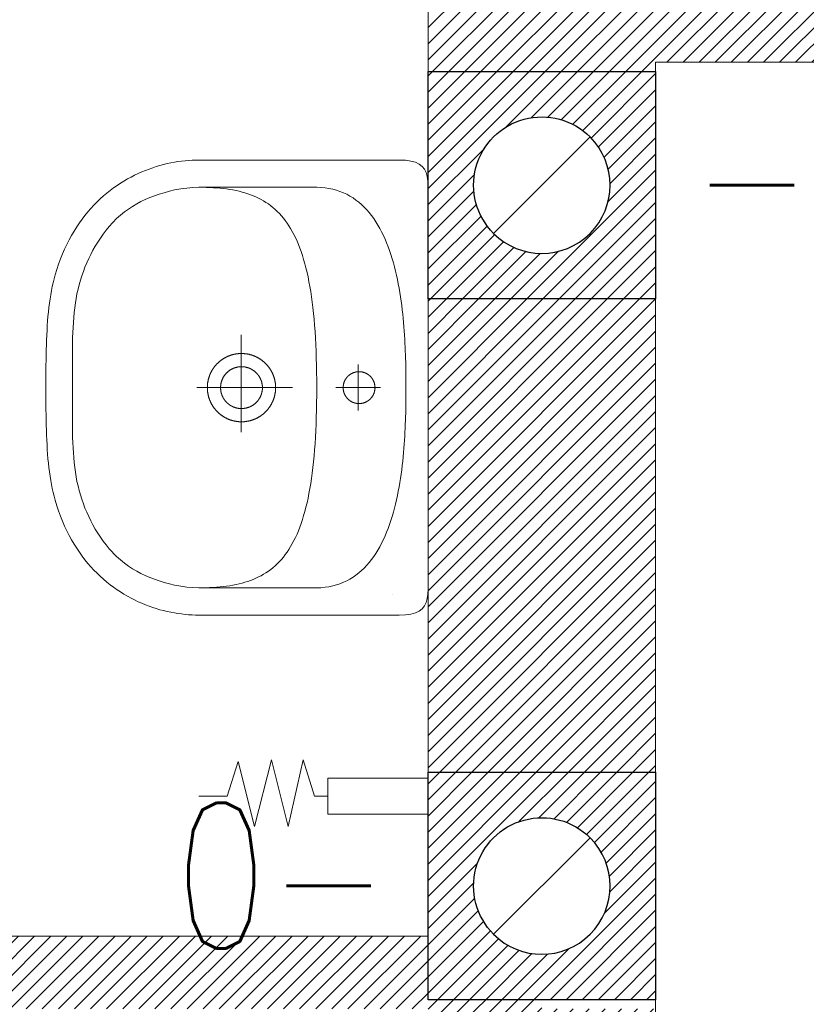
# Model space of a CAD drawing. Header units: inches. Extents: x 27484 to 71626, y -45113 to 39.
# Tile 218 of 256: x 33958 to 34044, y -23012 to -22904. Entities that reach past the tile are written whole.
import ezdxf
from ezdxf.enums import TextEntityAlignment as Align

# ---------------------------------------------------------------- set-up
doc = ezdxf.new("R2010")
doc.units = ezdxf.units.IN
doc.header["$LTSCALE"] = 50
doc.header["$MEASUREMENT"] = 0
for name, color, linetype, lineweight in [('A-ARMATURA', 45, 'Continuous', 5), ('A-SCIANY', 5, 'Continuous', 18), ('A-ść. istn.', 8, 'Continuous', 0)]:
    doc.layers.add(name, color=color, linetype=linetype, lineweight=lineweight)
for name, color, linetype in [('B-IWE', 2, 'Continuous'), ('B-IWE-KAN', 7, 'Continuous'), ('R-MET-IWE', 2, 'Continuous'), ('rz_wentylacja', 10, 'Continuous')]:
    doc.layers.add(name, color=color, linetype=linetype)
doc.styles.get("Standard").update_dxf_attribs({"font": 'romans.shx'})
pattern_1 = [(45, (31560.1443, -34930.5661), (-0.88388348, 0.88388348), [])]

# ---------------------------------------------------------------- blocks, each defined once
blk = doc.blocks.new('A$C3A7D2EB8')
at = {"layer": 'A-ARMATURA'}
for p, q in [((22.71, 16.63), (22.71, 16.63)), ((1.75, 12.95), (1.75, 12.95)), ((2.3, 0.03), (2.3, 0.03)), ((3.75, 0.03), (3.75, 0.03))]:
    blk.add_line(p, q, dxfattribs=at)
for points in [[(-0.01, -21.47), (-0.62, -21.46), (-1.23, -21.46), (-1.83, -21.46), (-2.42, -21.46), (-3, -21.45), (-3.57, -21.44), (-4.14, -21.43), (-4.69, -21.41), (-5.23, -21.39), (-5.77, -21.37), (-6.3, -21.34), (-6.82, -21.31), (-7.33, -21.28), (-7.83, -21.24), (-8.32, -21.19), (-8.8, -21.13), (-9.28, -21.07), (-9.75, -21.01), (-10.21, -20.93), (-10.66, -20.85), (-11.1, -20.76), (-11.53, -20.67), (-11.96, -20.56), (-12.38, -20.45), (-12.38, -20.45), (-12.98, -20.26), (-13.57, -20.07), (-14.14, -19.86), (-14.69, -19.64), (-15.22, -19.41), (-15.74, -19.16), (-16.25, -18.91), (-16.73, -18.64), (-17.2, -18.37), (-17.66, -18.08), (-18.1, -17.78), (-18.52, -17.48), (-18.93, -17.17), (-19.32, -16.85), (-19.7, -16.52), (-20.06, -16.18), (-20.41, -15.84), (-20.75, -15.49), (-21.07, -15.13), (-21.38, -14.77), (-21.67, -14.4), (-21.95, -14.03), (-22.21, -13.65), (-22.46, -13.27), (-22.7, -12.89), (-22.93, -12.5), (-23.14, -12.11), (-23.34, -11.72), (-23.53, -11.32), (-23.71, -10.92), (-23.87, -10.53), (-24.02, -10.13), (-24.16, -9.73), (-24.29, -9.33), (-24.41, -8.93), (-24.52, -8.53), (-24.61, -8.13), (-24.7, -7.73), (-24.77, -7.34), (-24.84, -6.95), (-24.89, -6.56), (-24.93, -6.17), (-24.97, -5.79), (-24.99, -5.41), (-25, -5.03), (-25.01, -4.67), (-25.01, -4.67), (-25.01, 17.36), (-24.98, 18.05), (-24.9, 18.65), (-24.76, 19.14), (-24.57, 19.55), (-24.31, 19.88), (-24, 20.13), (-23.63, 20.32), (-23.19, 20.44), (-22.69, 20.51), (-22.13, 20.53), (-0.01, 20.53), (22.12, 20.53), (22.68, 20.51), (23.18, 20.44), (23.61, 20.32), (23.99, 20.13), (24.3, 19.88), (24.55, 19.55), (24.75, 19.14), (24.88, 18.65), (24.97, 18.05), (24.99, 17.36), (24.99, -4.67), (24.99, -5.03), (24.97, -5.41), (24.95, -5.79), (24.92, -6.17), (24.87, -6.56), (24.82, -6.95), (24.76, -7.34), (24.68, -7.73), (24.6, -8.13), (24.5, -8.53), (24.4, -8.93), (24.28, -9.33), (24.15, -9.73), (24.01, -10.13), (23.86, -10.53), (23.69, -10.92), (23.52, -11.32), (23.33, -11.72), (23.13, -12.11), (22.91, -12.5), (22.69, -12.89), (22.45, -13.27), (22.2, -13.65), (21.93, -14.03), (21.65, -14.4), (21.36, -14.77), (21.05, -15.13), (20.73, -15.49), (20.4, -15.84), (20.05, -16.18), (19.69, -16.52), (19.31, -16.85), (18.91, -17.17), (18.51, -17.48), (18.08, -17.78), (17.64, -18.08), (17.19, -18.37), (16.72, -18.64), (16.23, -18.91), (15.73, -19.16), (15.21, -19.41), (14.67, -19.64), (14.12, -19.86), (13.55, -20.07), (12.97, -20.26), (12.36, -20.45), (12.36, -20.45), (11.94, -20.56), (11.52, -20.67), (11.08, -20.76), (10.64, -20.85), (10.19, -20.93), (9.73, -21.01), (9.26, -21.07), (8.79, -21.13), (8.3, -21.19), (7.81, -21.24), (7.31, -21.28), (6.8, -21.31), (6.28, -21.34), (5.75, -21.37), (5.22, -21.39), (4.67, -21.41), (4.12, -21.43), (3.56, -21.44), (2.99, -21.45), (2.41, -21.46), (1.82, -21.46), (1.22, -21.46), (0.61, -21.46), (-0.01, -21.47)], [(-0.01, -18.53), (0.52, -18.54), (1.05, -18.54), (1.59, -18.54), (2.14, -18.55), (2.69, -18.55), (3.24, -18.55), (3.8, -18.55), (4.36, -18.55), (4.92, -18.54), (5.48, -18.53), (6.04, -18.51), (6.6, -18.48), (7.15, -18.45), (7.69, -18.41), (8.23, -18.36), (8.76, -18.3), (9.28, -18.23), (9.79, -18.15), (10.3, -18.05), (10.8, -17.93), (11.29, -17.81), (11.78, -17.67), (12.27, -17.52), (12.75, -17.35), (13.23, -17.17), (13.7, -16.97), (14.17, -16.76), (14.63, -16.54), (15.08, -16.3), (15.54, -16.04), (15.98, -15.77), (16.42, -15.48), (16.85, -15.17), (17.28, -14.85), (17.71, -14.51), (18.56, -13.69), (18.93, -13.26), (19.28, -12.83), (19.6, -12.39), (19.9, -11.94), (20.17, -11.49), (20.42, -11.02), (20.65, -10.54), (20.87, -10.04), (21.06, -9.53), (21.24, -9), (21.41, -8.46), (21.56, -7.9), (21.7, -7.32), (21.82, -6.65), (21.91, -5.99), (21.97, -5.32), (21.99, -4.64), (21.99, 8.3), (21.98, 8.76), (21.93, 9.21), (21.87, 9.64), (21.78, 10.06), (21.67, 10.46), (21.55, 10.85), (21.39, 11.23), (21.22, 11.6), (21.03, 11.95), (20.83, 12.29), (20.6, 12.61), (20.35, 12.92), (20.09, 13.23), (19.82, 13.51), (19.52, 13.79), (19.22, 14.06), (18.89, 14.31), (18.56, 14.56), (18.21, 14.79), (17.85, 15.01), (17.48, 15.22), (17.09, 15.43), (16.7, 15.62), (16.29, 15.8), (15.88, 15.98), (15.46, 16.14), (15.03, 16.3), (14.59, 16.44), (14.15, 16.58), (13.7, 16.72), (13.25, 16.84), (12.79, 16.95), (12.32, 17.06), (11.86, 17.16), (11.39, 17.26), (10.91, 17.35), (10.44, 17.43), (9.97, 17.5), (9.49, 17.57), (9.02, 17.64), (8.55, 17.69), (8.07, 17.75), (7.61, 17.8), (7.14, 17.84), (6.68, 17.88), (6.22, 17.91), (5.77, 17.94), (5.32, 17.97), (4.88, 17.99), (4.44, 18.01), (4.02, 18.03), (3.6, 18.05), (3.19, 18.06), (2.79, 18.07), (2.4, 18.08), (2.01, 18.08), (1.65, 18.09), (1.29, 18.09), (0.94, 18.09), (0.61, 18.09), (0.3, 18.09), (-0.01, 18.09), (-0.01, 18.09), (-0.31, 18.09), (-0.63, 18.09), (-0.96, 18.09), (-1.3, 18.09), (-1.66, 18.09), (-2.03, 18.08), (-2.41, 18.08), (-2.8, 18.07), (-3.2, 18.06), (-3.61, 18.05), (-4.03, 18.03), (-4.46, 18.01), (-4.89, 17.99), (-5.34, 17.97), (-5.78, 17.94), (-6.24, 17.91), (-6.69, 17.88), (-7.16, 17.84), (-7.62, 17.8), (-8.09, 17.75), (-8.56, 17.69), (-9.03, 17.64), (-9.51, 17.57), (-9.98, 17.5), (-10.46, 17.43), (-10.93, 17.35), (-11.4, 17.26), (-11.87, 17.16), (-12.34, 17.06), (-12.8, 16.95), (-13.26, 16.84), (-13.72, 16.72), (-14.17, 16.58), (-14.61, 16.44), (-15.05, 16.3), (-15.47, 16.14), (-15.9, 15.98), (-16.31, 15.8), (-16.71, 15.62), (-17.11, 15.43), (-17.49, 15.22), (-17.86, 15.01), (-18.23, 14.79), (-18.57, 14.56), (-18.91, 14.31), (-19.23, 14.06), (-19.54, 13.79), (-19.83, 13.51), (-20.11, 13.23), (-20.37, 12.92), (-20.61, 12.61), (-20.84, 12.29), (-21.05, 11.95), (-21.24, 11.6), (-21.41, 11.23), (-21.56, 10.85), (-21.69, 10.46), (-21.8, 10.06), (-21.89, 9.64), (-21.95, 9.21), (-21.99, 8.76), (-22.01, 8.3), (-22.01, 8.3), (-22.01, -4.64), (-21.98, -5.32), (-21.92, -5.99), (-21.84, -6.65), (-21.72, -7.32), (-21.58, -7.9), (-21.42, -8.46), (-21.26, -9), (-21.08, -9.53), (-20.88, -10.04), (-20.67, -10.54), (-20.44, -11.02), (-20.19, -11.49), (-19.91, -11.94), (-19.62, -12.39), (-19.3, -12.83), (-18.95, -13.26), (-18.58, -13.69), (-17.72, -14.51), (-17.3, -14.85), (-16.87, -15.17), (-16.44, -15.48), (-16, -15.77), (-15.55, -16.04), (-15.1, -16.3), (-14.64, -16.54), (-14.18, -16.76), (-13.72, -16.97), (-13.24, -17.17), (-12.77, -17.35), (-12.29, -17.52), (-11.8, -17.67), (-11.31, -17.81), (-10.81, -17.93), (-10.31, -18.05), (-9.81, -18.15), (-9.3, -18.23), (-8.78, -18.3), (-8.25, -18.36), (-7.71, -18.41), (-7.16, -18.45), (-6.61, -18.48), (-6.06, -18.51), (-5.5, -18.53), (-4.94, -18.54), (-4.38, -18.55), (-3.82, -18.55), (-3.26, -18.55), (-2.7, -18.55), (-2.15, -18.55), (-1.61, -18.54), (-1.06, -18.54), (-0.53, -18.54)], [(1.75, 12.94), (1.75, 12.97), (1.75, 12.99), (1.75, 13.01), (1.75, 13.04), (1.75, 13.06), (1.74, 13.08), (1.74, 13.11), (1.74, 13.13), (1.74, 13.15), (1.74, 13.17), (1.73, 13.2), (1.73, 13.22), (1.72, 13.24), (1.72, 13.26), (1.72, 13.29), (1.71, 13.31), (1.71, 13.33), (1.7, 13.35), (1.7, 13.38), (1.69, 13.4), (1.68, 13.42), (1.68, 13.44), (1.67, 13.46), (1.66, 13.49), (1.66, 13.51), (1.65, 13.53), (1.64, 13.55), (1.63, 13.57), (1.63, 13.59), (1.62, 13.61), (1.61, 13.64), (1.6, 13.66), (1.59, 13.68), (1.58, 13.7), (1.57, 13.72), (1.56, 13.74), (1.55, 13.76), (1.54, 13.78), (1.53, 13.8), (1.52, 13.82), (1.5, 13.84), (1.49, 13.86), (1.48, 13.88), (1.47, 13.9), (1.46, 13.92), (1.44, 13.94), (1.43, 13.96), (1.42, 13.97), (1.4, 13.99), (1.39, 14.01), (1.38, 14.03), (1.36, 14.05), (1.35, 14.06), (1.33, 14.08), (1.32, 14.1), (1.3, 14.12), (1.29, 14.13), (1.27, 14.15), (1.25, 14.17), (1.24, 14.18), (1.22, 14.2), (1.21, 14.21), (1.19, 14.23), (1.17, 14.25), (1.16, 14.26), (1.14, 14.28), (1.12, 14.29), (1.1, 14.31), (1.08, 14.32), (1.07, 14.33), (1.05, 14.35), (1.03, 14.36), (1.01, 14.37), (0.99, 14.39), (0.97, 14.4), (0.95, 14.41), (0.94, 14.43), (0.92, 14.44), (0.9, 14.45), (0.88, 14.46), (0.86, 14.47), (0.84, 14.48), (0.82, 14.49), (0.8, 14.51), (0.78, 14.52), (0.76, 14.53), (0.73, 14.54), (0.71, 14.54), (0.69, 14.55), (0.67, 14.56), (0.65, 14.57), (0.63, 14.58), (0.61, 14.59), (0.59, 14.6), (0.56, 14.6), (0.54, 14.61), (0.52, 14.62), (0.5, 14.62), (0.48, 14.63), (0.45, 14.64), (0.43, 14.64), (0.41, 14.65), (0.39, 14.65), (0.37, 14.66), (0.34, 14.66), (0.32, 14.67), (0.3, 14.67), (0.28, 14.68), (0.25, 14.68), (0.23, 14.68), (0.21, 14.68), (0.18, 14.69), (0.16, 14.69), (0.14, 14.69), (0.12, 14.69), (0.09, 14.69), (0.07, 14.7), (0.05, 14.7), (0.02, 14.7), (0, 14.7), (-0.02, 14.7), (-0.04, 14.7), (-0.07, 14.7), (-0.09, 14.69), (-0.11, 14.69), (-0.14, 14.69), (-0.16, 14.69), (-0.18, 14.69), (-0.2, 14.69), (-0.23, 14.68), (-0.25, 14.68), (-0.27, 14.68), (-0.29, 14.67), (-0.32, 14.67), (-0.34, 14.66), (-0.36, 14.66), (-0.38, 14.65), (-0.41, 14.65), (-0.43, 14.64), (-0.45, 14.64), (-0.47, 14.63), (-0.5, 14.63), (-0.52, 14.62), (-0.54, 14.61), (-0.56, 14.6), (-0.58, 14.6), (-0.6, 14.59), (-0.63, 14.58), (-0.65, 14.57), (-0.67, 14.56), (-0.69, 14.56), (-0.71, 14.55), (-0.73, 14.54), (-0.75, 14.53), (-0.77, 14.52), (-0.79, 14.51), (-0.81, 14.5), (-0.83, 14.49), (-0.85, 14.47), (-0.87, 14.46), (-0.89, 14.45), (-0.91, 14.44), (-0.93, 14.43), (-0.95, 14.42), (-0.97, 14.4), (-0.99, 14.39), (-1.01, 14.38), (-1.03, 14.36), (-1.05, 14.35), (-1.06, 14.34), (-1.08, 14.32), (-1.1, 14.31), (-1.12, 14.29), (-1.13, 14.28), (-1.15, 14.26), (-1.17, 14.25), (-1.19, 14.23), (-1.2, 14.22), (-1.22, 14.2), (-1.24, 14.19), (-1.25, 14.17), (-1.27, 14.15), (-1.28, 14.14), (-1.3, 14.12), (-1.31, 14.1), (-1.33, 14.09), (-1.34, 14.07), (-1.36, 14.05), (-1.37, 14.03), (-1.39, 14.01), (-1.4, 14), (-1.41, 13.98), (-1.43, 13.96), (-1.44, 13.94), (-1.45, 13.92), (-1.47, 13.9), (-1.48, 13.88), (-1.49, 13.86), (-1.5, 13.84), (-1.51, 13.82), (-1.53, 13.8), (-1.54, 13.78), (-1.55, 13.76), (-1.56, 13.74), (-1.57, 13.72), (-1.58, 13.7), (-1.59, 13.68), (-1.6, 13.66), (-1.61, 13.64), (-1.62, 13.62), (-1.62, 13.6), (-1.63, 13.58), (-1.64, 13.55), (-1.65, 13.53), (-1.66, 13.51), (-1.66, 13.49), (-1.67, 13.47), (-1.68, 13.45), (-1.68, 13.42), (-1.69, 13.4), (-1.7, 13.38), (-1.7, 13.36), (-1.71, 13.34), (-1.71, 13.31), (-1.72, 13.29), (-1.72, 13.27), (-1.72, 13.25), (-1.73, 13.22), (-1.73, 13.2), (-1.73, 13.18), (-1.74, 13.15), (-1.74, 13.13), (-1.74, 13.11), (-1.74, 13.09), (-1.75, 13.06), (-1.75, 13.04), (-1.75, 13.02), (-1.75, 13), (-1.75, 12.97), (-1.75, 12.95), (-1.75, 12.93), (-1.75, 12.9), (-1.75, 12.88), (-1.75, 12.86), (-1.75, 12.83), (-1.74, 12.81), (-1.74, 12.79), (-1.74, 12.77), (-1.74, 12.74), (-1.74, 12.72), (-1.73, 12.7), (-1.73, 12.68), (-1.73, 12.65), (-1.72, 12.63), (-1.72, 12.61), (-1.71, 12.59), (-1.71, 12.56), (-1.7, 12.54), (-1.7, 12.52), (-1.69, 12.5), (-1.68, 12.47), (-1.68, 12.45), (-1.67, 12.43), (-1.67, 12.41), (-1.66, 12.39), (-1.65, 12.37), (-1.64, 12.34), (-1.63, 12.32), (-1.63, 12.3), (-1.62, 12.28), (-1.61, 12.26), (-1.6, 12.24), (-1.59, 12.22), (-1.58, 12.2), (-1.57, 12.18), (-1.56, 12.15), (-1.55, 12.13), (-1.54, 12.11), (-1.53, 12.09), (-1.52, 12.07), (-1.51, 12.05), (-1.49, 12.03), (-1.48, 12.02), (-1.47, 12), (-1.46, 11.98), (-1.44, 11.96), (-1.43, 11.94), (-1.42, 11.92), (-1.4, 11.9), (-1.39, 11.88), (-1.38, 11.87), (-1.36, 11.85), (-1.35, 11.83), (-1.33, 11.81), (-1.32, 11.79), (-1.3, 11.78), (-1.29, 11.76), (-1.27, 11.74), (-1.26, 11.73), (-1.24, 11.71), (-1.22, 11.7), (-1.21, 11.68), (-1.19, 11.66), (-1.17, 11.65), (-1.16, 11.63), (-1.14, 11.62), (-1.12, 11.6), (-1.1, 11.59), (-1.09, 11.57), (-1.07, 11.56), (-1.05, 11.55), (-1.03, 11.53), (-1.01, 11.52), (-0.99, 11.51), (-0.97, 11.49), (-0.96, 11.48), (-0.94, 11.47), (-0.92, 11.46), (-0.9, 11.44), (-0.88, 11.43), (-0.86, 11.42), (-0.84, 11.41), (-0.82, 11.4), (-0.8, 11.39), (-0.78, 11.38), (-0.76, 11.37), (-0.73, 11.36), (-0.71, 11.35), (-0.69, 11.34), (-0.67, 11.33), (-0.65, 11.32), (-0.63, 11.31), (-0.61, 11.31), (-0.59, 11.3), (-0.56, 11.29), (-0.54, 11.28), (-0.52, 11.28), (-0.5, 11.27), (-0.48, 11.26), (-0.46, 11.26), (-0.43, 11.25), (-0.41, 11.25), (-0.39, 11.24), (-0.37, 11.24), (-0.34, 11.23), (-0.32, 11.23), (-0.3, 11.22), (-0.28, 11.22), (-0.25, 11.22), (-0.23, 11.21), (-0.21, 11.21), (-0.19, 11.21), (-0.16, 11.2), (-0.14, 11.2), (-0.12, 11.2), (-0.09, 11.2), (-0.07, 11.2), (-0.05, 11.2), (-0.03, 11.2), (0, 11.2), (0.02, 11.2), (0.04, 11.2), (0.07, 11.2), (0.09, 11.2), (0.11, 11.2), (0.13, 11.2), (0.16, 11.2), (0.18, 11.21), (0.2, 11.21), (0.23, 11.21), (0.25, 11.21), (0.27, 11.22), (0.29, 11.22), (0.32, 11.23), (0.34, 11.23), (0.36, 11.23), (0.38, 11.24), (0.41, 11.24), (0.43, 11.25), (0.45, 11.26), (0.47, 11.26), (0.49, 11.27), (0.52, 11.28), (0.54, 11.28), (0.56, 11.29), (0.58, 11.3), (0.6, 11.3), (0.62, 11.31), (0.65, 11.32), (0.67, 11.33), (0.69, 11.34), (0.71, 11.35), (0.73, 11.36), (0.75, 11.37), (0.77, 11.38), (0.79, 11.39), (0.81, 11.4), (0.83, 11.41), (0.85, 11.42), (0.87, 11.43), (0.89, 11.44), (0.91, 11.45), (0.93, 11.47), (0.95, 11.48), (0.97, 11.49), (0.99, 11.5), (1.01, 11.52), (1.03, 11.53), (1.04, 11.54), (1.06, 11.56), (1.08, 11.57), (1.1, 11.59), (1.12, 11.6), (1.13, 11.61), (1.15, 11.63), (1.17, 11.65), (1.19, 11.66), (1.2, 11.68), (1.22, 11.69), (1.24, 11.71), (1.25, 11.72), (1.27, 11.74), (1.28, 11.76), (1.3, 11.77), (1.31, 11.79), (1.33, 11.81), (1.34, 11.83), (1.36, 11.84), (1.37, 11.86), (1.39, 11.88), (1.4, 11.9), (1.41, 11.92), (1.43, 11.94), (1.44, 11.95), (1.45, 11.97), (1.47, 11.99), (1.48, 12.01), (1.49, 12.03), (1.5, 12.05), (1.51, 12.07), (1.53, 12.09), (1.54, 12.11), (1.55, 12.13), (1.56, 12.15), (1.57, 12.17), (1.58, 12.19), (1.59, 12.21), (1.6, 12.23), (1.61, 12.25), (1.62, 12.28), (1.62, 12.3), (1.63, 12.32), (1.64, 12.34), (1.65, 12.36), (1.66, 12.38), (1.66, 12.4), (1.67, 12.43), (1.68, 12.45), (1.68, 12.47), (1.69, 12.49), (1.7, 12.51), (1.7, 12.54), (1.71, 12.56), (1.71, 12.58), (1.72, 12.6), (1.72, 12.63), (1.72, 12.65), (1.73, 12.67), (1.73, 12.69), (1.73, 12.72), (1.74, 12.74), (1.74, 12.76), (1.74, 12.78), (1.74, 12.81), (1.75, 12.83), (1.75, 12.85), (1.75, 12.88), (1.75, 12.9), (1.75, 12.92), (1.75, 12.94)], [(3.75, 0.02), (3.75, 0.06), (3.75, 0.09), (3.75, 0.12), (3.75, 0.16), (3.75, 0.19), (3.74, 0.22), (3.74, 0.26), (3.74, 0.29), (3.74, 0.32), (3.74, 0.36), (3.73, 0.39), (3.73, 0.42), (3.73, 0.46), (3.72, 0.49), (3.72, 0.52), (3.71, 0.56), (3.71, 0.59), (3.7, 0.62), (3.7, 0.66), (3.69, 0.69), (3.68, 0.72), (3.68, 0.76), (3.67, 0.79), (3.66, 0.82), (3.66, 0.85), (3.65, 0.89), (3.64, 0.92), (3.63, 0.95), (3.63, 0.99), (3.62, 1.02), (3.61, 1.05), (3.6, 1.08), (3.59, 1.11), (3.58, 1.15), (3.57, 1.18), (3.56, 1.21), (3.55, 1.24), (3.54, 1.27), (3.53, 1.31), (3.51, 1.34), (3.5, 1.37), (3.49, 1.4), (3.48, 1.43), (3.46, 1.46), (3.45, 1.49), (3.44, 1.52), (3.42, 1.55), (3.41, 1.59), (3.4, 1.62), (3.38, 1.65), (3.37, 1.68), (3.35, 1.71), (3.34, 1.74), (3.32, 1.77), (3.31, 1.8), (3.29, 1.83), (3.27, 1.85), (3.26, 1.88), (3.24, 1.91), (3.22, 1.94), (3.21, 1.97), (3.19, 2), (3.17, 2.03), (3.15, 2.06), (3.14, 2.08), (3.12, 2.11), (3.1, 2.14), (3.08, 2.17), (3.06, 2.19), (3.04, 2.22), (3.02, 2.25), (3, 2.28), (2.98, 2.3), (2.96, 2.33), (2.94, 2.36), (2.92, 2.38), (2.9, 2.41), (2.88, 2.43), (2.85, 2.46), (2.83, 2.49), (2.81, 2.51), (2.79, 2.54), (2.76, 2.56), (2.74, 2.59), (2.72, 2.61), (2.7, 2.63), (2.67, 2.66), (2.65, 2.68), (2.63, 2.71), (2.6, 2.73), (2.58, 2.75), (2.55, 2.77), (2.53, 2.8), (2.5, 2.82), (2.48, 2.84), (2.45, 2.86), (2.43, 2.89), (2.4, 2.91), (2.38, 2.93), (2.35, 2.95), (2.32, 2.97), (2.3, 2.99), (2.27, 3.01), (2.24, 3.03), (2.22, 3.05), (2.19, 3.07), (2.16, 3.09), (2.13, 3.11), (2.11, 3.13), (2.08, 3.15), (2.05, 3.17), (2.02, 3.19), (1.99, 3.2), (1.97, 3.22), (1.94, 3.24), (1.91, 3.26), (1.88, 3.27), (1.85, 3.29), (1.82, 3.31), (1.79, 3.32), (1.76, 3.34), (1.73, 3.35), (1.7, 3.37), (1.67, 3.38), (1.64, 3.4), (1.61, 3.41), (1.58, 3.43), (1.55, 3.44), (1.52, 3.46), (1.49, 3.47), (1.46, 3.48), (1.43, 3.49), (1.4, 3.51), (1.37, 3.52), (1.33, 3.53), (1.3, 3.54), (1.27, 3.56), (1.24, 3.57), (1.21, 3.58), (1.18, 3.59), (1.14, 3.6), (1.11, 3.61), (1.08, 3.62), (1.05, 3.63), (1.02, 3.64), (0.98, 3.65), (0.95, 3.65), (0.92, 3.66), (0.89, 3.67), (0.85, 3.68), (0.82, 3.69), (0.79, 3.69), (0.75, 3.7), (0.72, 3.71), (0.69, 3.71), (0.66, 3.72), (0.62, 3.73), (0.59, 3.73), (0.56, 3.74), (0.52, 3.74), (0.49, 3.75), (0.46, 3.75), (0.42, 3.75), (0.39, 3.76), (0.36, 3.76), (0.32, 3.76), (0.29, 3.77), (0.26, 3.77), (0.22, 3.77), (0.19, 3.77), (0.16, 3.77), (0.12, 3.78), (0.09, 3.78), (0.05, 3.78), (0.02, 3.78), (-0.01, 3.78), (-0.05, 3.78), (-0.08, 3.78), (-0.11, 3.78), (-0.15, 3.77), (-0.18, 3.77), (-0.21, 3.77), (-0.25, 3.77), (-0.28, 3.77), (-0.31, 3.76), (-0.35, 3.76), (-0.38, 3.76), (-0.41, 3.75), (-0.45, 3.75), (-0.48, 3.75), (-0.51, 3.74), (-0.55, 3.74), (-0.58, 3.73), (-0.61, 3.73), (-0.65, 3.72), (-0.68, 3.72), (-0.71, 3.71), (-0.75, 3.7), (-0.78, 3.7), (-0.81, 3.69), (-0.84, 3.68), (-0.88, 3.67), (-0.91, 3.67), (-0.94, 3.66), (-0.97, 3.65), (-1.01, 3.64), (-1.04, 3.63), (-1.07, 3.62), (-1.1, 3.61), (-1.14, 3.6), (-1.17, 3.59), (-1.2, 3.58), (-1.23, 3.57), (-1.26, 3.56), (-1.29, 3.55), (-1.33, 3.54), (-1.36, 3.52), (-1.39, 3.51), (-1.42, 3.5), (-1.45, 3.49), (-1.48, 3.47), (-1.51, 3.46), (-1.54, 3.45), (-1.57, 3.43), (-1.6, 3.42), (-1.63, 3.4), (-1.66, 3.39), (-1.69, 3.37), (-1.72, 3.36), (-1.75, 3.34), (-1.78, 3.33), (-1.81, 3.31), (-1.84, 3.29), (-1.87, 3.28), (-1.9, 3.26), (-1.93, 3.24), (-1.96, 3.23), (-1.99, 3.21), (-2.01, 3.19), (-2.04, 3.17), (-2.07, 3.15), (-2.1, 3.13), (-2.13, 3.12), (-2.15, 3.1), (-2.18, 3.08), (-2.21, 3.06), (-2.24, 3.04), (-2.26, 3.02), (-2.29, 3), (-2.32, 2.98), (-2.34, 2.96), (-2.37, 2.93), (-2.39, 2.91), (-2.42, 2.89), (-2.45, 2.87), (-2.47, 2.85), (-2.5, 2.83), (-2.52, 2.8), (-2.55, 2.78), (-2.57, 2.76), (-2.59, 2.73), (-2.62, 2.71), (-2.64, 2.69), (-2.67, 2.66), (-2.69, 2.64), (-2.71, 2.62), (-2.74, 2.59), (-2.76, 2.57), (-2.78, 2.54), (-2.8, 2.52), (-2.83, 2.49), (-2.85, 2.47), (-2.87, 2.44), (-2.89, 2.42), (-2.91, 2.39), (-2.93, 2.36), (-2.95, 2.34), (-2.97, 2.31), (-3, 2.28), (-3.02, 2.26), (-3.03, 2.23), (-3.05, 2.2), (-3.07, 2.18), (-3.09, 2.15), (-3.11, 2.12), (-3.13, 2.09), (-3.15, 2.06), (-3.17, 2.04), (-3.18, 2.01), (-3.2, 1.98), (-3.22, 1.95), (-3.24, 1.92), (-3.25, 1.89), (-3.27, 1.86), (-3.29, 1.83), (-3.3, 1.8), (-3.32, 1.77), (-3.33, 1.74), (-3.35, 1.71), (-3.36, 1.68), (-3.38, 1.65), (-3.39, 1.62), (-3.41, 1.59), (-3.42, 1.56), (-3.43, 1.53), (-3.45, 1.5), (-3.46, 1.47), (-3.47, 1.44), (-3.49, 1.41), (-3.5, 1.38), (-3.51, 1.35), (-3.52, 1.31), (-3.53, 1.28), (-3.54, 1.25), (-3.56, 1.22), (-3.57, 1.19), (-3.58, 1.16), (-3.59, 1.12), (-3.6, 1.09), (-3.61, 1.06), (-3.61, 1.03), (-3.62, 0.99), (-3.63, 0.96), (-3.64, 0.93), (-3.65, 0.9), (-3.66, 0.86), (-3.66, 0.83), (-3.67, 0.8), (-3.68, 0.77), (-3.68, 0.73), (-3.69, 0.7), (-3.7, 0.67), (-3.7, 0.63), (-3.71, 0.6), (-3.71, 0.57), (-3.72, 0.53), (-3.72, 0.5), (-3.72, 0.47), (-3.73, 0.43), (-3.73, 0.4), (-3.73, 0.37), (-3.74, 0.33), (-3.74, 0.3), (-3.74, 0.27), (-3.74, 0.23), (-3.75, 0.2), (-3.75, 0.17), (-3.75, 0.13), (-3.75, 0.1), (-3.75, 0.07), (-3.75, 0.03), (-3.75, 0), (-3.75, -0.04), (-3.75, -0.07), (-3.75, -0.1), (-3.75, -0.14), (-3.74, -0.17), (-3.74, -0.2), (-3.74, -0.24), (-3.74, -0.27), (-3.74, -0.3), (-3.73, -0.34), (-3.73, -0.37), (-3.73, -0.4), (-3.72, -0.44), (-3.72, -0.47), (-3.71, -0.5), (-3.71, -0.54), (-3.7, -0.57), (-3.7, -0.6), (-3.69, -0.64), (-3.68, -0.67), (-3.68, -0.7), (-3.67, -0.73), (-3.66, -0.77), (-3.66, -0.8), (-3.65, -0.83), (-3.64, -0.87), (-3.63, -0.9), (-3.63, -0.93), (-3.62, -0.96), (-3.61, -1), (-3.6, -1.03), (-3.59, -1.06), (-3.58, -1.09), (-3.57, -1.12), (-3.56, -1.16), (-3.55, -1.19), (-3.54, -1.22), (-3.53, -1.25), (-3.51, -1.28), (-3.5, -1.31), (-3.49, -1.35), (-3.48, -1.38), (-3.46, -1.41), (-3.45, -1.44), (-3.44, -1.47), (-3.43, -1.5), (-3.41, -1.53), (-3.4, -1.56), (-3.38, -1.59), (-3.37, -1.62), (-3.35, -1.65), (-3.34, -1.68), (-3.32, -1.71), (-3.31, -1.74), (-3.29, -1.77), (-3.27, -1.8), (-3.26, -1.83), (-3.24, -1.86), (-3.22, -1.89), (-3.21, -1.92), (-3.19, -1.94), (-3.17, -1.97), (-3.15, -2), (-3.14, -2.03), (-3.12, -2.06), (-3.1, -2.09), (-3.08, -2.11), (-3.06, -2.14), (-3.04, -2.17), (-3.02, -2.19), (-3, -2.22), (-2.98, -2.25), (-2.96, -2.28), (-2.94, -2.3), (-2.92, -2.33), (-2.9, -2.35), (-2.88, -2.38), (-2.85, -2.41), (-2.83, -2.43), (-2.81, -2.46), (-2.79, -2.48), (-2.77, -2.51), (-2.74, -2.53), (-2.72, -2.55), (-2.7, -2.58), (-2.67, -2.6), (-2.65, -2.63), (-2.63, -2.65), (-2.6, -2.67), (-2.58, -2.7), (-2.55, -2.72), (-2.53, -2.74), (-2.5, -2.77), (-2.48, -2.79), (-2.45, -2.81), (-2.43, -2.83), (-2.4, -2.85), (-2.38, -2.87), (-2.35, -2.9), (-2.32, -2.92), (-2.3, -2.94), (-2.27, -2.96), (-2.24, -2.98), (-2.22, -3), (-2.19, -3.02), (-2.16, -3.04), (-2.13, -3.06), (-2.11, -3.08), (-2.08, -3.09), (-2.05, -3.11), (-2.02, -3.13), (-1.99, -3.15), (-1.97, -3.17), (-1.94, -3.18), (-1.91, -3.2), (-1.88, -3.22), (-1.85, -3.23), (-1.82, -3.25), (-1.79, -3.27), (-1.76, -3.28), (-1.73, -3.3), (-1.7, -3.31), (-1.67, -3.33), (-1.64, -3.34), (-1.61, -3.36), (-1.58, -3.37), (-1.55, -3.39), (-1.52, -3.4), (-1.49, -3.41), (-1.46, -3.43), (-1.43, -3.44), (-1.4, -3.45), (-1.37, -3.47), (-1.33, -3.48), (-1.3, -3.49), (-1.27, -3.5), (-1.24, -3.51), (-1.21, -3.52), (-1.18, -3.53), (-1.14, -3.54), (-1.11, -3.55), (-1.08, -3.56), (-1.05, -3.57), (-1.02, -3.58), (-0.98, -3.59), (-0.95, -3.6), (-0.92, -3.61), (-0.89, -3.62), (-0.85, -3.62), (-0.82, -3.63), (-0.79, -3.64), (-0.75, -3.65), (-0.72, -3.65), (-0.69, -3.66), (-0.66, -3.66), (-0.62, -3.67), (-0.59, -3.68), (-0.56, -3.68), (-0.52, -3.69), (-0.49, -3.69), (-0.46, -3.69), (-0.42, -3.7), (-0.39, -3.7), (-0.36, -3.71), (-0.32, -3.71), (-0.29, -3.71), (-0.26, -3.71), (-0.22, -3.72), (-0.19, -3.72), (-0.16, -3.72), (-0.12, -3.72), (-0.09, -3.72), (-0.06, -3.72), (-0.02, -3.72), (0.01, -3.72), (0.05, -3.72), (0.08, -3.72), (0.11, -3.72), (0.15, -3.72), (0.18, -3.72), (0.21, -3.72), (0.25, -3.71), (0.28, -3.71), (0.31, -3.71), (0.35, -3.71), (0.38, -3.7), (0.41, -3.7), (0.45, -3.7), (0.48, -3.69), (0.51, -3.69), (0.55, -3.68), (0.58, -3.68), (0.61, -3.67), (0.65, -3.67), (0.68, -3.66), (0.71, -3.65), (0.75, -3.65), (0.78, -3.64), (0.81, -3.63), (0.84, -3.63), (0.88, -3.62), (0.91, -3.61), (0.94, -3.6), (0.97, -3.59), (1.01, -3.59), (1.04, -3.58), (1.07, -3.57), (1.1, -3.56), (1.13, -3.55), (1.17, -3.54), (1.2, -3.53), (1.23, -3.52), (1.26, -3.5), (1.29, -3.49), (1.33, -3.48), (1.36, -3.47), (1.39, -3.46), (1.42, -3.44), (1.45, -3.43), (1.48, -3.42), (1.51, -3.4), (1.54, -3.39), (1.57, -3.38), (1.6, -3.36), (1.63, -3.35), (1.66, -3.33), (1.69, -3.32), (1.72, -3.3), (1.75, -3.29), (1.78, -3.27), (1.81, -3.26), (1.84, -3.24), (1.87, -3.22), (1.9, -3.21), (1.93, -3.19), (1.96, -3.17), (1.99, -3.15), (2.01, -3.14), (2.04, -3.12), (2.07, -3.1), (2.1, -3.08), (2.13, -3.06), (2.15, -3.04), (2.18, -3.02), (2.21, -3), (2.24, -2.98), (2.26, -2.96), (2.29, -2.94), (2.32, -2.92), (2.34, -2.9), (2.37, -2.88), (2.39, -2.86), (2.42, -2.84), (2.44, -2.82), (2.47, -2.79), (2.5, -2.77), (2.52, -2.75), (2.55, -2.73), (2.57, -2.7), (2.59, -2.68), (2.62, -2.66), (2.64, -2.63), (2.67, -2.61), (2.69, -2.59), (2.71, -2.56), (2.74, -2.54), (2.76, -2.51), (2.78, -2.49), (2.8, -2.46), (2.83, -2.44), (2.85, -2.41), (2.87, -2.39), (2.89, -2.36), (2.91, -2.34), (2.93, -2.31), (2.95, -2.28), (2.97, -2.26), (2.99, -2.23), (3.01, -2.2), (3.03, -2.18), (3.05, -2.15), (3.07, -2.12), (3.09, -2.09), (3.11, -2.07), (3.13, -2.04), (3.15, -2.01), (3.17, -1.98), (3.18, -1.95), (3.2, -1.92), (3.22, -1.9), (3.24, -1.87), (3.25, -1.84), (3.27, -1.81), (3.29, -1.78), (3.3, -1.75), (3.32, -1.72), (3.33, -1.69), (3.35, -1.66), (3.36, -1.63), (3.38, -1.6), (3.39, -1.57), (3.41, -1.54), (3.42, -1.51), (3.43, -1.48), (3.45, -1.45), (3.46, -1.42), (3.47, -1.39), (3.49, -1.35), (3.5, -1.32), (3.51, -1.29), (3.52, -1.26), (3.53, -1.23), (3.54, -1.2), (3.56, -1.17), (3.57, -1.13), (3.58, -1.1), (3.59, -1.07), (3.6, -1.04), (3.61, -1), (3.61, -0.97), (3.62, -0.94), (3.63, -0.91), (3.64, -0.88), (3.65, -0.84), (3.66, -0.81), (3.66, -0.78), (3.67, -0.74), (3.68, -0.71), (3.68, -0.68), (3.69, -0.65), (3.7, -0.61), (3.7, -0.58), (3.71, -0.55), (3.71, -0.51), (3.72, -0.48), (3.72, -0.45), (3.72, -0.41), (3.73, -0.38), (3.73, -0.35), (3.73, -0.31), (3.74, -0.28), (3.74, -0.25), (3.74, -0.21), (3.74, -0.18), (3.75, -0.15), (3.75, -0.11), (3.75, -0.08), (3.75, -0.05), (3.75, -0.01), (3.75, 0.02)], [(2.3, 0.02), (2.3, 0.05), (2.3, 0.08), (2.3, 0.1), (2.3, 0.13), (2.3, 0.16), (2.29, 0.18), (2.29, 0.21), (2.29, 0.23), (2.29, 0.26), (2.29, 0.29), (2.28, 0.31), (2.28, 0.34), (2.27, 0.36), (2.27, 0.39), (2.27, 0.42), (2.26, 0.44), (2.26, 0.47), (2.25, 0.49), (2.25, 0.52), (2.24, 0.55), (2.23, 0.57), (2.23, 0.6), (2.22, 0.62), (2.21, 0.65), (2.21, 0.67), (2.2, 0.7), (2.19, 0.72), (2.18, 0.75), (2.18, 0.77), (2.17, 0.8), (2.16, 0.82), (2.15, 0.85), (2.14, 0.87), (2.13, 0.9), (2.12, 0.92), (2.11, 0.94), (2.1, 0.97), (2.09, 0.99), (2.08, 1.02), (2.07, 1.04), (2.05, 1.06), (2.04, 1.09), (2.03, 1.11), (2.02, 1.13), (2, 1.16), (1.99, 1.18), (1.98, 1.2), (1.96, 1.22), (1.95, 1.25), (1.94, 1.27), (1.92, 1.29), (1.91, 1.31), (1.89, 1.33), (1.88, 1.36), (1.86, 1.38), (1.85, 1.4), (1.83, 1.42), (1.81, 1.44), (1.8, 1.46), (1.78, 1.48), (1.77, 1.5), (1.75, 1.52), (1.73, 1.54), (1.71, 1.56), (1.7, 1.58), (1.68, 1.6), (1.66, 1.62), (1.64, 1.64), (1.62, 1.66), (1.6, 1.67), (1.59, 1.69), (1.57, 1.71), (1.55, 1.73), (1.53, 1.75), (1.51, 1.76), (1.49, 1.78), (1.47, 1.8), (1.45, 1.81), (1.43, 1.83), (1.41, 1.85), (1.39, 1.86), (1.36, 1.88), (1.34, 1.89), (1.32, 1.91), (1.3, 1.92), (1.28, 1.94), (1.26, 1.95), (1.23, 1.97), (1.21, 1.98), (1.19, 2), (1.17, 2.01), (1.14, 2.02), (1.12, 2.03), (1.1, 2.05), (1.08, 2.06), (1.05, 2.07), (1.03, 2.08), (1.01, 2.1), (0.98, 2.11), (0.96, 2.12), (0.93, 2.13), (0.91, 2.14), (0.89, 2.15), (0.86, 2.16), (0.84, 2.17), (0.81, 2.18), (0.79, 2.19), (0.76, 2.2), (0.74, 2.21), (0.71, 2.21), (0.69, 2.22), (0.66, 2.23), (0.64, 2.24), (0.61, 2.24), (0.59, 2.25), (0.56, 2.26), (0.54, 2.26), (0.51, 2.27), (0.49, 2.28), (0.46, 2.28), (0.43, 2.29), (0.41, 2.29), (0.38, 2.3), (0.36, 2.3), (0.33, 2.3), (0.3, 2.31), (0.28, 2.31), (0.25, 2.31), (0.23, 2.32), (0.2, 2.32), (0.17, 2.32), (0.15, 2.32), (0.12, 2.32), (0.09, 2.33), (0.07, 2.33), (0.04, 2.33), (0.02, 2.33), (-0.01, 2.33), (-0.04, 2.33), (-0.06, 2.33), (-0.09, 2.33), (-0.12, 2.32), (-0.14, 2.32), (-0.17, 2.32), (-0.19, 2.32), (-0.22, 2.32), (-0.25, 2.31), (-0.27, 2.31), (-0.3, 2.31), (-0.32, 2.3), (-0.35, 2.3), (-0.38, 2.3), (-0.4, 2.29), (-0.43, 2.29), (-0.45, 2.28), (-0.48, 2.28), (-0.51, 2.27), (-0.53, 2.26), (-0.56, 2.26), (-0.58, 2.25), (-0.61, 2.25), (-0.63, 2.24), (-0.66, 2.23), (-0.68, 2.22), (-0.71, 2.22), (-0.73, 2.21), (-0.76, 2.2), (-0.78, 2.19), (-0.81, 2.18), (-0.83, 2.17), (-0.86, 2.16), (-0.88, 2.15), (-0.9, 2.14), (-0.93, 2.13), (-0.95, 2.12), (-0.98, 2.11), (-1, 2.1), (-1.02, 2.09), (-1.05, 2.07), (-1.07, 2.06), (-1.09, 2.05), (-1.12, 2.04), (-1.14, 2.02), (-1.16, 2.01), (-1.19, 2), (-1.21, 1.98), (-1.23, 1.97), (-1.25, 1.96), (-1.27, 1.94), (-1.3, 1.93), (-1.32, 1.91), (-1.34, 1.9), (-1.36, 1.88), (-1.38, 1.87), (-1.4, 1.85), (-1.42, 1.83), (-1.44, 1.82), (-1.46, 1.8), (-1.48, 1.78), (-1.5, 1.77), (-1.52, 1.75), (-1.54, 1.73), (-1.56, 1.71), (-1.58, 1.7), (-1.6, 1.68), (-1.62, 1.66), (-1.64, 1.64), (-1.66, 1.62), (-1.67, 1.6), (-1.69, 1.58), (-1.71, 1.57), (-1.73, 1.55), (-1.75, 1.53), (-1.76, 1.51), (-1.78, 1.49), (-1.8, 1.46), (-1.81, 1.44), (-1.83, 1.42), (-1.84, 1.4), (-1.86, 1.38), (-1.87, 1.36), (-1.89, 1.34), (-1.9, 1.32), (-1.92, 1.3), (-1.93, 1.27), (-1.95, 1.25), (-1.96, 1.23), (-1.97, 1.21), (-1.99, 1.18), (-2, 1.16), (-2.01, 1.14), (-2.03, 1.11), (-2.04, 1.09), (-2.05, 1.07), (-2.06, 1.04), (-2.07, 1.02), (-2.09, 1), (-2.1, 0.97), (-2.11, 0.95), (-2.12, 0.93), (-2.13, 0.9), (-2.14, 0.88), (-2.15, 0.85), (-2.16, 0.83), (-2.17, 0.8), (-2.17, 0.78), (-2.18, 0.75), (-2.19, 0.73), (-2.2, 0.7), (-2.21, 0.68), (-2.21, 0.65), (-2.22, 0.63), (-2.23, 0.6), (-2.23, 0.58), (-2.24, 0.55), (-2.25, 0.53), (-2.25, 0.5), (-2.26, 0.47), (-2.26, 0.45), (-2.27, 0.42), (-2.27, 0.4), (-2.27, 0.37), (-2.28, 0.34), (-2.28, 0.32), (-2.28, 0.29), (-2.29, 0.27), (-2.29, 0.24), (-2.29, 0.21), (-2.29, 0.19), (-2.3, 0.16), (-2.3, 0.14), (-2.3, 0.11), (-2.3, 0.08), (-2.3, 0.06), (-2.3, 0.03), (-2.3, 0), (-2.3, -0.02), (-2.3, -0.05), (-2.3, -0.07), (-2.3, -0.1), (-2.29, -0.13), (-2.29, -0.15), (-2.29, -0.18), (-2.29, -0.21), (-2.29, -0.23), (-2.28, -0.26), (-2.28, -0.28), (-2.28, -0.31), (-2.27, -0.34), (-2.27, -0.36), (-2.26, -0.39), (-2.26, -0.41), (-2.25, -0.44), (-2.25, -0.47), (-2.24, -0.49), (-2.23, -0.52), (-2.23, -0.54), (-2.22, -0.57), (-2.21, -0.59), (-2.21, -0.62), (-2.2, -0.64), (-2.19, -0.67), (-2.18, -0.69), (-2.18, -0.72), (-2.17, -0.74), (-2.16, -0.77), (-2.15, -0.79), (-2.14, -0.82), (-2.13, -0.84), (-2.12, -0.87), (-2.11, -0.89), (-2.1, -0.91), (-2.09, -0.94), (-2.08, -0.96), (-2.07, -0.98), (-2.05, -1.01), (-2.04, -1.03), (-2.03, -1.06), (-2.02, -1.08), (-2, -1.1), (-1.99, -1.12), (-1.98, -1.15), (-1.96, -1.17), (-1.95, -1.19), (-1.94, -1.21), (-1.92, -1.24), (-1.91, -1.26), (-1.89, -1.28), (-1.88, -1.3), (-1.86, -1.32), (-1.85, -1.34), (-1.83, -1.36), (-1.82, -1.39), (-1.8, -1.41), (-1.78, -1.43), (-1.77, -1.45), (-1.75, -1.47), (-1.73, -1.49), (-1.71, -1.51), (-1.7, -1.53), (-1.68, -1.55), (-1.66, -1.56), (-1.64, -1.58), (-1.62, -1.6), (-1.61, -1.62), (-1.59, -1.64), (-1.57, -1.66), (-1.55, -1.67), (-1.53, -1.69), (-1.51, -1.71), (-1.49, -1.73), (-1.47, -1.74), (-1.45, -1.76), (-1.43, -1.78), (-1.41, -1.79), (-1.39, -1.81), (-1.37, -1.82), (-1.34, -1.84), (-1.32, -1.85), (-1.3, -1.87), (-1.28, -1.88), (-1.26, -1.9), (-1.24, -1.91), (-1.21, -1.93), (-1.19, -1.94), (-1.17, -1.95), (-1.15, -1.97), (-1.12, -1.98), (-1.1, -1.99), (-1.08, -2.01), (-1.05, -2.02), (-1.03, -2.03), (-1.01, -2.04), (-0.98, -2.05), (-0.96, -2.06), (-0.93, -2.07), (-0.91, -2.09), (-0.89, -2.1), (-0.86, -2.11), (-0.84, -2.11), (-0.81, -2.12), (-0.79, -2.13), (-0.76, -2.14), (-0.74, -2.15), (-0.71, -2.16), (-0.69, -2.17), (-0.66, -2.18), (-0.64, -2.18), (-0.61, -2.19), (-0.59, -2.2), (-0.56, -2.2), (-0.54, -2.21), (-0.51, -2.22), (-0.49, -2.22), (-0.46, -2.23), (-0.43, -2.23), (-0.41, -2.24), (-0.38, -2.24), (-0.36, -2.24), (-0.33, -2.25), (-0.3, -2.25), (-0.28, -2.26), (-0.25, -2.26), (-0.23, -2.26), (-0.2, -2.26), (-0.17, -2.27), (-0.15, -2.27), (-0.12, -2.27), (-0.1, -2.27), (-0.07, -2.27), (-0.04, -2.27), (-0.02, -2.27), (0.01, -2.27), (0.04, -2.27), (0.06, -2.27), (0.09, -2.27), (0.11, -2.27), (0.14, -2.27), (0.17, -2.27), (0.19, -2.26), (0.22, -2.26), (0.25, -2.26), (0.27, -2.26), (0.3, -2.25), (0.32, -2.25), (0.35, -2.25), (0.38, -2.24), (0.4, -2.24), (0.43, -2.23), (0.45, -2.23), (0.48, -2.22), (0.5, -2.22), (0.53, -2.21), (0.56, -2.2), (0.58, -2.2), (0.61, -2.19), (0.63, -2.18), (0.66, -2.18), (0.68, -2.17), (0.71, -2.16), (0.73, -2.15), (0.76, -2.14), (0.78, -2.14), (0.81, -2.13), (0.83, -2.12), (0.86, -2.11), (0.88, -2.1), (0.9, -2.09), (0.93, -2.08), (0.95, -2.07), (0.98, -2.06), (1, -2.04), (1.02, -2.03), (1.05, -2.02), (1.07, -2.01), (1.09, -2), (1.12, -1.98), (1.14, -1.97), (1.16, -1.96), (1.18, -1.94), (1.21, -1.93), (1.23, -1.92), (1.25, -1.9), (1.27, -1.89), (1.3, -1.87), (1.32, -1.86), (1.34, -1.84), (1.36, -1.83), (1.38, -1.81), (1.4, -1.8), (1.42, -1.78), (1.44, -1.76), (1.46, -1.75), (1.48, -1.73), (1.5, -1.71), (1.52, -1.7), (1.54, -1.68), (1.56, -1.66), (1.58, -1.64), (1.6, -1.62), (1.62, -1.61), (1.64, -1.59), (1.66, -1.57), (1.67, -1.55), (1.69, -1.53), (1.71, -1.51), (1.73, -1.49), (1.74, -1.47), (1.76, -1.45), (1.78, -1.43), (1.79, -1.41), (1.81, -1.39), (1.83, -1.37), (1.84, -1.35), (1.86, -1.33), (1.87, -1.31), (1.89, -1.28), (1.9, -1.26), (1.92, -1.24), (1.93, -1.22), (1.95, -1.2), (1.96, -1.17), (1.97, -1.15), (1.99, -1.13), (2, -1.11), (2.01, -1.08), (2.03, -1.06), (2.04, -1.04), (2.05, -1.01), (2.06, -0.99), (2.07, -0.97), (2.09, -0.94), (2.1, -0.92), (2.11, -0.9), (2.12, -0.87), (2.13, -0.85), (2.14, -0.82), (2.15, -0.8), (2.16, -0.77), (2.16, -0.75), (2.17, -0.72), (2.18, -0.7), (2.19, -0.67), (2.2, -0.65), (2.21, -0.62), (2.21, -0.6), (2.22, -0.57), (2.23, -0.55), (2.23, -0.52), (2.24, -0.5), (2.25, -0.47), (2.25, -0.45), (2.26, -0.42), (2.26, -0.39), (2.27, -0.37), (2.27, -0.34), (2.27, -0.32), (2.28, -0.29), (2.28, -0.26), (2.28, -0.24), (2.29, -0.21), (2.29, -0.19), (2.29, -0.16), (2.29, -0.13), (2.3, -0.11), (2.3, -0.08), (2.3, -0.05), (2.3, -0.03), (2.3, 0), (2.3, 0.02)]]:
    blk.add_lwpolyline(points, close=True, dxfattribs=at)
for points in [[(-0.01, 10.39), (-0.01, 15.29)], [(-2.53, 12.86), (2.53, 12.86)], [(-0.01, 8.3), (-0.85, 8.29), (-1.67, 8.28), (-2.47, 8.27), (-3.25, 8.25), (-4.01, 8.22), (-4.75, 8.19), (-5.47, 8.15), (-6.17, 8.11), (-6.85, 8.06), (-7.52, 8), (-8.16, 7.94), (-8.79, 7.87), (-9.39, 7.8), (-9.98, 7.72), (-10.55, 7.63), (-11.11, 7.54), (-11.64, 7.44), (-12.16, 7.34), (-12.66, 7.23), (-13.15, 7.11), (-13.62, 6.99), (-14.07, 6.86), (-14.51, 6.73), (-14.94, 6.59), (-15.34, 6.44), (-15.74, 6.29), (-16.11, 6.13), (-16.48, 5.96), (-16.83, 5.79), (-17.16, 5.61), (-17.48, 5.43), (-17.79, 5.24), (-18.08, 5.04), (-18.37, 4.84), (-18.63, 4.63), (-18.89, 4.41), (-19.13, 4.19), (-19.37, 3.96), (-19.59, 3.73), (-19.79, 3.49), (-19.99, 3.24), (-20.18, 2.98), (-20.35, 2.72), (-20.52, 2.46), (-20.67, 2.18), (-20.82, 1.9), (-20.96, 1.62), (-21.08, 1.32), (-21.2, 1.03), (-21.3, 0.72), (-21.4, 0.41), (-21.49, 0.09), (-21.58, -0.24), (-21.65, -0.57), (-21.72, -0.91), (-21.77, -1.25), (-21.83, -1.61), (-21.87, -1.97), (-21.91, -2.33), (-21.94, -2.7), (-21.97, -3.08), (-21.98, -3.47), (-22, -3.86), (-22.01, -4.26), (-22.01, -4.67)], [(21.99, -4.67), (21.99, -4.26), (21.98, -3.86), (21.97, -3.47), (21.95, -3.08), (21.92, -2.7), (21.89, -2.33), (21.86, -1.97), (21.81, -1.61), (21.76, -1.25), (21.7, -0.91), (21.63, -0.57), (21.56, -0.24), (21.48, 0.09), (21.39, 0.41), (21.29, 0.72), (21.18, 1.03), (21.07, 1.32), (20.94, 1.62), (20.8, 1.9), (20.66, 2.18), (20.5, 2.46), (20.34, 2.72), (20.16, 2.98), (19.98, 3.24), (19.78, 3.49), (19.57, 3.73), (19.35, 3.96), (19.12, 4.19), (18.87, 4.41), (18.62, 4.63), (18.35, 4.84), (18.07, 5.04), (17.77, 5.24), (17.47, 5.43), (17.14, 5.61), (16.81, 5.79), (16.46, 5.96), (16.1, 6.13), (15.72, 6.29), (15.33, 6.44), (14.92, 6.59), (14.5, 6.73), (14.06, 6.86), (13.6, 6.99), (13.14, 7.11), (12.65, 7.23), (12.15, 7.34), (11.63, 7.44), (11.09, 7.54), (10.54, 7.63), (9.97, 7.72), (9.38, 7.8), (8.77, 7.87), (8.14, 7.94), (7.5, 8), (6.84, 8.06), (6.16, 8.11), (5.46, 8.15), (4.74, 8.19), (4, 8.22), (3.24, 8.25), (2.46, 8.27), (1.66, 8.28), (0.83, 8.29), (-0.01, 8.3)], [(0, -4.88), (0, 5.62)], [(4.88, 0), (-5.8, 0)]]:
    blk.add_lwpolyline(points, dxfattribs=at)
blk = doc.blocks.new('A$C1D21525B')
at = {"layer": 'A-ARMATURA'}
blk.add_lwpolyline([(0, 11.01), (0, 12.5), (-3.99, 13.74), (3.32, 15.39), (-3.99, 17.22), (3.32, 19.09), (-3.82, 20.87), (0, 22.08), (0, 25.18)], dxfattribs=at)
blk.add_lwpolyline([(1.99, 0), (-1.99, 0), (-1.99, 11.01), (1.99, 11.01)], close=True, dxfattribs=at)
blk = doc.blocks.new('IWE0W')
at = {"layer": 'B-IWE-KAN'}
blk.add_lwpolyline([(0.8536, 0.8536, -1), (0.1464, 0.1464), (0.8536, 0.8536, 1), (0.1464, 0.1464)], format="xyb", dxfattribs=at)
blk = doc.blocks.new('IWE0W011')
at = {"layer": 'B-IWE'}
blk.add_lwpolyline([(0, 0), (25, 0), (25, 25), (0, 25), (0, 0)], dxfattribs=at)
at = {"xscale": 15, "yscale": 15, "zscale": 15}
blk.add_blockref('IWE0W', (5, 5), dxfattribs=at)
at = {"layer": 'R-MET-IWE', "width": 0.75}
blk.add_attdef('NR', text='', height=9.5, dxfattribs=at).set_placement((12.5, 37), align=Align.MIDDLE)

msp = doc.modelspace()

# ---------------------------------------------------------------- hatches: boundary and pattern name
at = {"layer": 'A-ść. istn.', "ltscale": 0.1}
h = msp.add_hatch(dxfattribs=at)
h.set_pattern_fill('ANSI31', color=256, scale=10)
h.set_pattern_definition(pattern_1)
h.paths.add_polyline_path([(34014.98246, -22896.46968), (34002.48246, -22896.46968), (34002.48246, -22909.96968), (34014.98246, -22909.96968)])
h.paths.add_polyline_path([(34142.48246, -22896.46968), (34014.98246, -22896.46968), (34014.98246, -22909.96968), (34027.48246, -22909.96968), (34027.48246, -22908.96968), (34142.48246, -22908.96968)])
h = msp.add_hatch(dxfattribs=at)
h.set_pattern_fill('ANSI31', color=256, scale=10)
h.set_pattern_definition(pattern_1)
h.paths.add_polyline_path([(34014.98246, -22914.96968), (34014.98246, -22909.96968), (34002.48246, -22909.96968), (34002.48246, -22922.58503), (34002.48246, -22922.58503), (34002.48246, -22934.96968), (34014.98246, -22934.96968), (34014.98246, -22929.96968, -0.198912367), (34009.67916, -22927.77298, -0.668178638)])
h.paths.add_polyline_path([(34027.48246, -22909.96968), (34014.98246, -22909.96968), (34014.98246, -22914.96968, -0.198912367), (34020.28576, -22917.16638, -0.668178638), (34014.98246, -22929.96968), (34014.98246, -22934.96968), (34027.48246, -22934.96968)])
h.paths.add_polyline_path([(34014.98246, -22986.96968), (34002.48246, -22986.96968), (34002.48246, -23011.96968), (34014.98246, -23011.96968), (34014.98246, -23006.96968, -0.198912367), (34009.67916, -23004.77298, -0.668178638), (34014.98246, -22991.96968)])
h.paths.add_polyline_path([(34027.48246, -22986.96968), (34014.98246, -22986.96968), (34014.98246, -22991.96968, -0.198912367), (34020.28576, -22994.16638, -0.668178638), (34014.98246, -23006.96968), (34014.98246, -23011.96968), (34027.48246, -23011.96968)])
h.paths.add_polyline_path([(34027.48246, -23012.96968), (34014.98246, -23012.96968), (34014.98246, -23017.96968, -0.198912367), (34020.28576, -23020.16638, -0.668178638), (34014.98246, -23032.96968), (34014.98246, -23037.96968), (34027.48246, -23037.96968)])
h.paths.add_polyline_path([(34014.98246, -23012.96968), (34002.48246, -23012.96968), (34002.48246, -23037.96968), (34014.98246, -23037.96968), (34014.98246, -23032.96968, -0.198912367), (34009.67916, -23030.77298, -0.668178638), (34014.98246, -23017.96968)])
h.paths.add_polyline_path([(34014.98246, -23038.96968), (34002.48246, -23038.96968), (34002.48246, -23063.96968), (34014.98246, -23063.96968), (34014.98246, -23058.96968, -0.198912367), (34009.67916, -23056.77298, -0.668178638), (34014.98246, -23043.96968)])
h.paths.add_polyline_path([(34027.48246, -23038.96968), (34014.98246, -23038.96968), (34014.98246, -23043.96968, -0.198912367), (34020.28576, -23046.16638, -0.668178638), (34014.98246, -23058.96968), (34014.98246, -23063.96968), (34027.48246, -23063.96968)])
h.paths.add_polyline_path([(34027.48246, -23064.96968), (34014.98246, -23064.96968), (34014.98246, -23069.96968, -0.198912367), (34020.28576, -23072.16638, -0.668178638), (34014.98246, -23084.96968), (34014.98246, -23089.96968), (34027.48246, -23089.96968)])
h.paths.add_polyline_path([(34014.98246, -23069.96968), (34014.98246, -23064.96968), (34002.48246, -23064.96968), (34002.48246, -23089.96968), (34014.98246, -23089.96968), (34014.98246, -23084.96968, -0.198912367), (34009.67916, -23082.77298, -0.668178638)])
h.paths.add_polyline_path([(34014.98246, -23090.96968), (34002.48246, -23090.96968), (34002.48246, -23115.96968), (34014.98246, -23115.96968), (34014.98246, -23110.96968, -0.198912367), (34009.67916, -23108.77298, -0.668178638), (34014.98246, -23095.96968)])
h.paths.add_polyline_path([(34027.48246, -23090.96968), (34014.98246, -23090.96968), (34014.98246, -23095.96968, -0.198912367), (34020.28576, -23098.16638, -0.668178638), (34014.98246, -23110.96968), (34014.98246, -23115.96968), (34027.48246, -23115.96968)])
h = msp.add_hatch(dxfattribs=at)
h.set_pattern_fill('ANSI31', color=256, scale=10)
h.set_pattern_definition(pattern_1)
h.paths.add_polyline_path([(34002.48246, -23004.96968), (33942.48246, -23004.96968), (33942.48246, -23012.96968), (34002.48246, -23012.96968), (34014.98246, -23012.96968), (34014.98246, -23011.96968), (34002.48246, -23011.96968)])
h.paths.add_polyline_path([(34014.98246, -22934.96968), (34002.48246, -22934.96968), (34002.48246, -22944.70812), (34002.48246, -22966.83125), (34002.48246, -22986.96968), (34014.98246, -22986.96968)])
h.paths.add_polyline_path([(34027.48246, -22934.96968), (34014.98246, -22934.96968), (34014.98246, -22986.96968), (34027.48246, -22986.96968)])
h.paths.add_polyline_path([(33972.30953, -23010.32538), (34002.59525, -23010.32538), (34002.59525, -22986.32538), (33972.30953, -22986.32538)], flags=9)

# ---------------------------------------------------------------- linework, layer by layer
at = {"layer": 'A-SCIANY', "ltscale": 3}
for p, q in [((34002.48246, -23004.96968), (34002.48246, -22892.96968)), ((34027.48246, -22908.96968), (34542.48246, -22908.96968)), ((34027.48246, -23208.96968), (34027.48246, -22908.96968)), ((34002.48246, -23004.96968), (33942.48246, -23004.96968))]:
    msp.add_line(p, q, dxfattribs=at)

# ---------------------------------------------------------------- block references
at = {"layer": 'A-ARMATURA', "lineweight": -3, "rotation": 270}
msp.add_blockref('A$C3A7D2EB8', (33981.94768, -22944.71593), dxfattribs=at)
at = {"layer": 'A-ARMATURA', "lineweight": -3, "xscale": -1, "rotation": 90}
msp.add_blockref('A$C1D21525B', (34002.48246, -22989.6016), dxfattribs=at)
at = {"layer": 'rz_wentylacja'}
ref = msp.add_blockref('IWE0W011', (34027.48246, -22909.96968), dxfattribs=dict(at, xscale=-1, rotation=90))
ref.add_attrib('NR', '-k.s.', (34031.38769, -22929.32538), dxfattribs={"layer": 'R-MET-IWE', "height": 16, "width": 0.75})
ref = msp.add_blockref('IWE0W011', (34027.48246, -22986.96968), dxfattribs=dict(at, xscale=-1, rotation=90))
ref.add_attrib('NR', '0-', (33974.59525, -23006.32538), dxfattribs={"layer": 'R-MET-IWE', "height": 16, "width": 0.75})

doc.saveas('drawing.dxf')
